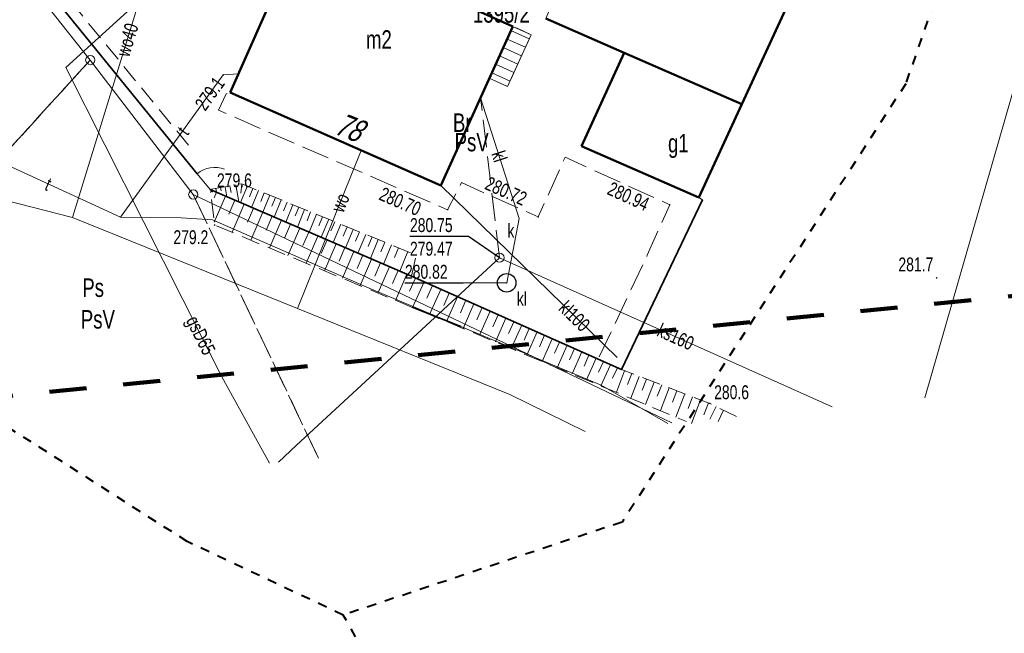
# Model space of a CAD drawing. Header units: metres. Extents: x 8377249 to 8377741, y 5529345 to 5529668.
# Tile 4 of 26: x 8377358 to 8377411, y 5529413 to 5529446. Entities that reach past the tile are written whole.
import ezdxf
from ezdxf.enums import TextEntityAlignment as Align

# ---------------------------------------------------------------- set-up
doc = ezdxf.new("R2010")
doc.units = ezdxf.units.M
doc.header["$MEASUREMENT"] = 0
for name, pattern in [('1.0_0.5', [1.5, 1, -0.5]), ('1.5_0.5', [2, 1.5, -0.5]), ('2.0_2.0', [4, 2, -2]), ('219-500', [0]), ('egkk-500', [2, 1.5, -0.5]), ('egug-500', [1, 0.5, -0.5]), ('otof_500', [0]), ('supp_500', [1, 0.5, -0.5])]:
    doc.linetypes.add(name, pattern=pattern)
doc.layers.get('0').update_dxf_attribs({"color": 2, "linetype": 'CONTINUOUS', "lineweight": 5})
for name, color, linetype in [('!granica', 2, 'CONTINUOUS'), ('000 Inne (niezydentyfikowane)', 7, 'CONTINUOUS'), ('202-punkt graniczny', 7, 'CONTINUOUS'), ('209-oznaczenie konturu klasyfikacyjnego', 7, 'CONTINUOUS'), ('210-oznaczenie konturu użytku gruntowego', 7, 'CONTINUOUS'), ('211-numer działki ewidencyjnej', 7, 'CONTINUOUS'), ('217-kontur klasyfikacyjny', 7, 'CONTINUOUS'), ('218-kontur użytku gruntowego', 7, 'CONTINUOUS'), ('219-działka ewidencyjna', 7, 'CONTINUOUS'), ('238-Punkt adresowy budynku', 7, 'CONTINUOUS'), ('312-budynek ewidencyjny', 7, 'CONTINUOUS'), ('352-schody', 7, 'CONTINUOUS'), ('furtka', 7, 'CONTINUOUS'), ('inny obiekt zagospodarowania terenu', 7, 'CONTINUOUS'), ('obszar utwardzony', 7, 'CONTINUOUS'), ('obudowa ochronna przewodu', 7, 'CONTINUOUS'), ('ogrodzenie trwałe', 7, 'CONTINUOUS'), ('osadnik  szambo', 7, 'CONTINUOUS'), ('Pieczątka na wyrysie', 7, 'CONTINUOUS'), ('pikieta naturalna', 7, 'CONTINUOUS'), ('pikieta sztuczna', 7, 'CONTINUOUS'), ('przewód gazowy', 7, 'CONTINUOUS'), ('przewód gazowy-Atr1', 7, 'CONTINUOUS'), ('przewód kanalizacyjny', 7, 'CONTINUOUS'), ('przewód kanalizacyjny - ob. projektowany', 7, 'CONTINUOUS'), ('przewód kanalizacyjny-Atr1', 7, 'CONTINUOUS'), ('przewód telekomunikacyjny podziemny', 7, 'CONTINUOUS'), ('przewód wodociągowy', 7, 'CONTINUOUS'), ('rzędna', 7, 'CONTINUOUS'), ('rzędna-Atr2', 7, 'CONTINUOUS'), ('rzędna-Atr3', 7, 'CONTINUOUS'), ('skarpa nieumocniona', 7, 'CONTINUOUS'), ('studnia kanalizacyjna', 7, 'CONTINUOUS')]:
    doc.layers.add(name, color=color, linetype=linetype)
for name, color, linetype, lineweight in [('312-oznaczenie budynku ewidencyjnego-Atr117', 7, 'CONTINUOUS', 18), ('isa_V1BD385C50508125_TUsr', 7, 'CONTINUOUS', 25), ('osadnik  szambo-Atr17', 7, 'CONTINUOUS', 18), ('pikieta naturalna-Atr2', 7, 'CONTINUOUS', 18), ('pikieta sztuczna-Atr2', 7, 'CONTINUOUS', 18), ('przewód telekomunikacyjny podziemny-Atr1', 7, 'CONTINUOUS', 18), ('przewód wodociągowy-Atr1', 7, 'CONTINUOUS', 18), ('studnia kanalizacyjna-Atr17', 7, 'CONTINUOUS', 18)]:
    doc.layers.add(name, color=color, linetype=linetype, lineweight=lineweight)
doc.styles.get("Standard").update_dxf_attribs({"font": 'IC-isocp.shx', "width": 0.75, "oblique": 15})
doc.linetypes.add('902-500', pattern='A,3.75,0,[1,ksztalty.shx,S=0.5,R=0,X=0,Y=0],3.75', length=7.5)

# ---------------------------------------------------------------- blocks, each defined once
blk = doc.blocks.new('202')
at = {"color": 0, "linetype": 'Continuous', "lineweight": 0}
blk.add_circle((0, 0), 0.25, dxfattribs=at)
blk = doc.blocks.new('PW01')
at = {"linetype": 'Continuous', "lineweight": 13}
h = blk.add_hatch(color=0, dxfattribs=at)
edge = h.paths.add_edge_path()
edge.add_arc((0, 0), 0.045, 0, 360)
blk = doc.blocks.new('OK04')
at = {"color": 0, "linetype": 'Continuous', "lineweight": 0}
blk.add_arc((1.5, 0.001), 1.5, 120, 180, dxfattribs=at)
blk = doc.blocks.new('SUKM')
at = {"color": 0, "linetype": 'Continuous'}
blk.add_circle((0, 0), 0.5, dxfattribs=at)
blk = doc.blocks.new('US15')
at = {"color": 0, "linetype": 'Continuous', "lineweight": 13}
blk.add_circle((0, 0), 0.25, dxfattribs=at)
blk = doc.blocks.new('m')
at = {"layer": '000 Inne (niezydentyfikowane)', "color": 7, "linetype": 'Continuous', "lineweight": 18, "flags": 128}
for points in [[(8377368.3, 5529437.22), (8377368.24, 5529437.08)], [(8377368.27, 5529437.26), (8377368.27, 5529437.24)], [(8377368.53, 5529437.31), (8377368.56, 5529437.1)], [(8377368.78, 5529437.35), (8377368.81, 5529437.17)], [(8377369.04, 5529437.4), (8377369.13, 5529436.86)], [(8377369.29, 5529437.44), (8377369.36, 5529437.09)], [(8377369.6, 5529437.5), (8377369.77, 5529436.58)], [(8377370.23, 5529437.44), (8377369.86, 5529436.54)], [(8377369.93, 5529437.56), (8377369.88, 5529437.06)], [(8377370.53, 5529437.31), (8377370.35, 5529436.86)], [(8377370.83, 5529437.19), (8377370.46, 5529436.28)], [(8377368.57, 5529437.1), (8377368.44, 5529436.8)], [(8377369.05, 5529436.89), (8377368.44, 5529435.48)], [(8377369.56, 5529436.67), (8377369.23, 5529435.91)], [(8377371.14, 5529437.07), (8377370.95, 5529436.61)], [(8377371.44, 5529436.94), (8377371.07, 5529436.02)], [(8377371.75, 5529436.81), (8377371.56, 5529436.35)], [(8377372.06, 5529436.69), (8377371.68, 5529435.76)], [(8377370.06, 5529436.46), (8377369.41, 5529434.94)], [(8377370.57, 5529436.24), (8377370.24, 5529435.48)], [(8377372.38, 5529436.56), (8377372.18, 5529436.09)], [(8377372.69, 5529436.43), (8377372.31, 5529435.49)], [(8377373.01, 5529436.3), (8377372.81, 5529435.83)], [(8377373.32, 5529436.17), (8377372.94, 5529435.22)], [(8377371.07, 5529436.02), (8377370.42, 5529434.51)], [(8377371.57, 5529435.81), (8377371.25, 5529435.06)], [(8377372.07, 5529435.59), (8377371.42, 5529434.1)], [(8377373.64, 5529436.04), (8377373.45, 5529435.56)], [(8377373.97, 5529435.91), (8377373.57, 5529434.95)], [(8377374.29, 5529435.78), (8377374.09, 5529435.29)], [(8377374.62, 5529435.64), (8377374.22, 5529434.67)], [(8377372.56, 5529435.38), (8377372.24, 5529434.63)], [(8377373.06, 5529435.17), (8377372.42, 5529433.68)], [(8377374.95, 5529435.51), (8377374.74, 5529435.02)], [(8377375.28, 5529435.38), (8377374.87, 5529434.39)], [(8377375.61, 5529435.24), (8377375.41, 5529434.74)], [(8377375.94, 5529435.1), (8377375.53, 5529434.1)], [(8377373.55, 5529434.95), (8377373.23, 5529434.22)], [(8377374.04, 5529434.74), (8377373.41, 5529433.27)], [(8377374.53, 5529434.53), (8377374.21, 5529433.8)], [(8377376.28, 5529434.96), (8377376.07, 5529434.46)], [(8377376.62, 5529434.83), (8377376.2, 5529433.81)], [(8377376.96, 5529434.69), (8377376.75, 5529434.18)], [(8377377.3, 5529434.55), (8377376.88, 5529433.52)], [(8377375.02, 5529434.32), (8377374.39, 5529432.86)], [(8377375.5, 5529434.12), (8377375.19, 5529433.39)], [(8377377.65, 5529434.4), (8377377.44, 5529433.89)], [(8377378.01, 5529434.26), (8377377.58, 5529433.22)], [(8377378.39, 5529434.1), (8377378.18, 5529433.58)], [(8377375.98, 5529433.91), (8377375.36, 5529432.46)], [(8377376.46, 5529433.7), (8377376.15, 5529432.98)], [(8377376.94, 5529433.49), (8377376.32, 5529432.06)], [(8377378.89, 5529433.9), (8377378.46, 5529432.84)], [(8377377.42, 5529433.29), (8377377.11, 5529432.57)], [(8377377.9, 5529433.08), (8377377.28, 5529431.66)], [(8377378.37, 5529432.88), (8377378.06, 5529432.17)], [(8377378.84, 5529432.68), (8377378.23, 5529431.26)], [(8377379.31, 5529432.47), (8377378.99, 5529431.77)], [(8377379.77, 5529432.27), (8377379.15, 5529430.88)], [(8377380.23, 5529432.07), (8377379.92, 5529431.38)], [(8377380.68, 5529431.86), (8377380.07, 5529430.5)], [(8377381.13, 5529431.66), (8377380.83, 5529430.98)], [(8377381.58, 5529431.46), (8377380.98, 5529430.12)], [(8377382.02, 5529431.27), (8377381.73, 5529430.6)], [(8377382.46, 5529431.07), (8377381.88, 5529429.74)], [(8377382.9, 5529430.88), (8377382.61, 5529430.22)], [(8377383.34, 5529430.68), (8377382.76, 5529429.38)], [(8377383.77, 5529430.49), (8377383.48, 5529429.84)], [(8377384.19, 5529430.3), (8377383.62, 5529429.02)], [(8377384.62, 5529430.11), (8377384.33, 5529429.48)], [(8377385.04, 5529429.93), (8377384.47, 5529428.66)], [(8377385.45, 5529429.74), (8377385.17, 5529429.11)], [(8377385.87, 5529429.56), (8377385.31, 5529428.31)], [(8377386.28, 5529429.38), (8377386, 5529428.76)], [(8377386.69, 5529429.19), (8377386.14, 5529427.97)], [(8377387.09, 5529429.01), (8377386.82, 5529428.41)], [(8377387.49, 5529428.84), (8377386.95, 5529427.63)], [(8377387.89, 5529428.66), (8377387.62, 5529428.06)], [(8377388.28, 5529428.48), (8377387.76, 5529427.3)], [(8377388.67, 5529428.31), (8377388.41, 5529427.72)], [(8377389.06, 5529428.14), (8377388.54, 5529426.97)], [(8377389.45, 5529427.97), (8377389.19, 5529427.39)], [(8377389.83, 5529427.79), (8377389.32, 5529426.65)], [(8377390.21, 5529427.62), (8377389.95, 5529427.06)], [(8377390.59, 5529427.46), (8377390.15, 5529426.3)], [(8377390.99, 5529427.31), (8377390.76, 5529426.73)], [(8377391.38, 5529427.16), (8377390.93, 5529425.98)], [(8377391.78, 5529427.01), (8377391.55, 5529426.41)], [(8377392.19, 5529426.85), (8377391.72, 5529425.64)], [(8377392.6, 5529426.7), (8377392.36, 5529426.09)], [(8377393.01, 5529426.54), (8377392.54, 5529425.31)], [(8377393.42, 5529426.38), (8377393.19, 5529425.76)], [(8377393.84, 5529426.22), (8377393.36, 5529424.96)], [(8377394.27, 5529426.06), (8377394.03, 5529425.42)], [(8377394.7, 5529425.89), (8377394.21, 5529424.61)], [(8377395.13, 5529425.73), (8377394.88, 5529425.08)], [(8377395.54, 5529425.53), (8377395.201, 5529424.851)], [(8377395.94, 5529425.34), (8377395.64, 5529424.73)]]:
    blk.add_lwpolyline(points, dxfattribs=at)
at = {"layer": '217-kontur klasyfikacyjny', "color": 92, "linetype": 'egkk-500', "lineweight": 18, "flags": 128}
for points in [[(8377346.73, 5529427.75), (8377361.75, 5529444.24)], [(8377361.75, 5529444.24), (8377346.73, 5529427.75)], [(8377374.07, 5529422.747), (8377367.31, 5529436.98)], [(8377367.31, 5529436.98), (8377374.07, 5529422.747)]]:
    blk.add_lwpolyline(points, dxfattribs=at)
at = {"layer": '218-kontur użytku gruntowego', "color": 3, "linetype": 'egug-500', "lineweight": 18, "flags": 128}
for points in [[(8377346.73, 5529427.75), (8377361.75, 5529444.24)], [(8377361.75, 5529444.24), (8377346.73, 5529427.75)], [(8377374.07, 5529422.747), (8377367.31, 5529436.98)], [(8377367.31, 5529436.98), (8377374.07, 5529422.747)]]:
    blk.add_lwpolyline(points, dxfattribs=at)
at = {"layer": '219-działka ewidencyjna', "color": 7, "linetype": '219-500', "lineweight": 18, "flags": 128}
for points in [[(8377361.75, 5529444.24), (8377352.52, 5529455.87)], [(8377414.08, 5529451.29), (8377406.812, 5529426.007)], [(8377367.31, 5529436.98), (8377361.75, 5529444.24)], [(8377393.154, 5529424.647), (8377367.31, 5529436.98)]]:
    blk.add_lwpolyline(points, dxfattribs=at)
at = {"layer": '312-budynek ewidencyjny', "color": 7, "linetype": 'Continuous', "lineweight": 50, "flags": 128}
for points in [[(8377369.31, 5529442.49), (8377373.96, 5529453.01)], [(8377401.33, 5529451.44), (8377396.93, 5529441.86)], [(8377377.81, 5529449.1), (8377384.56, 5529446.06)], [(8377390.58, 5529444.63), (8377386.34, 5529446.48)], [(8377384.56, 5529446.06), (8377380.67, 5529437.46)], [(8377388.26, 5529439.59), (8377390.58, 5529444.63)], [(8377396.93, 5529441.86), (8377390.58, 5529444.63)], [(8377390.58, 5529444.63), (8377396.93, 5529441.86)], [(8377380.67, 5529437.46), (8377369.31, 5529442.49)], [(8377396.93, 5529441.86), (8377394.61, 5529436.82)], [(8377394.61, 5529436.82), (8377388.26, 5529439.59)]]:
    blk.add_lwpolyline(points, dxfattribs=at)
at = {"layer": '352-schody', "color": 7, "linetype": 'Continuous', "lineweight": 18, "flags": 128}
blk.add_lwpolyline([(8377384.56, 5529446.06), (8377385.55, 5529445.61), (8377384.28, 5529442.81), (8377383.29, 5529443.26)], close=True, dxfattribs=at)
blk.add_lwpolyline([(8377384.56, 5529446.06), (8377385.55, 5529445.61), (8377384.28, 5529442.81), (8377383.29, 5529443.26)], close=True, dxfattribs=at)
for points in [[(8377384.456, 5529445.832), (8377385.447, 5529445.382)], [(8377384.25, 5529445.376), (8377385.24, 5529444.927)], [(8377384.043, 5529444.921), (8377385.034, 5529444.472)], [(8377383.837, 5529444.465), (8377384.827, 5529444.016)], [(8377383.424, 5529443.555), (8377384.414, 5529443.106)], [(8377383.63, 5529444.01), (8377384.621, 5529443.561)]]:
    blk.add_lwpolyline(points, dxfattribs=at)
at = {"layer": 'furtka', "color": 7, "linetype": 'otof_500', "lineweight": 18, "flags": 128}
blk.add_lwpolyline([(8377367.52, 5529438.1), (8377368.22, 5529437.25)], dxfattribs=at)
at = {"layer": 'inny obiekt zagospodarowania terenu', "color": 7, "linetype": '1.0_0.5', "lineweight": 18, "flags": 128}
blk.add_lwpolyline([(8377367.05, 5529439.64), (8377352.15, 5529457.82)], dxfattribs=at)
at = {"layer": 'obszar utwardzony', "color": 7, "linetype": '1.5_0.5', "lineweight": 18, "flags": 128}
blk.add_lwpolyline([(8377349.39, 5529464.17), (8377349.77, 5529463.09), (8377365.93, 5529459.76), (8377365.75, 5529456.47), (8377365.66, 5529454.61), (8377373.96, 5529453.01), (8377378.64, 5529450.93), (8377377.81, 5529449.1), (8377384.56, 5529446.06), (8377385.55, 5529445.61), (8377384.28, 5529442.81), (8377383.29, 5529443.26), (8377380.67, 5529437.46), (8377369.31, 5529442.49), (8377369.08, 5529442.42), (8377368.67, 5529441.53), (8377381.04, 5529436.16), (8377381.79, 5529437.62), (8377385.93, 5529435.77), (8377387.38, 5529438.99), (8377393.03, 5529436.43), (8377391.82, 5529433.7), (8377389.17, 5529428.09), (8377390.42, 5529427.53), (8377394.8, 5529436.69), (8377394.61, 5529436.82), (8377388.26, 5529439.59), (8377390.58, 5529444.63), (8377386.34, 5529446.48), (8377388.56, 5529451.58), (8377390.55, 5529456.14), (8377390.98, 5529456.05), (8377391.8, 5529458.4), (8377392.15, 5529459.48), (8377390.51, 5529459.78), (8377390.44, 5529459.6), (8377388.84, 5529455.87), (8377387.99, 5529456.23), (8377388.77, 5529458.19), (8377382.56, 5529460.9), (8377377.34, 5529462.06), (8377377.29, 5529462.23), (8377376.4, 5529462.55), (8377375.25, 5529458.98), (8377374.4, 5529459.38), (8377373.83, 5529457.67), (8377367.06, 5529459.15), (8377366.94, 5529460.48)], close=True, dxfattribs=at)
at = {"layer": 'obudowa ochronna przewodu', "color": 7, "linetype": 'Continuous', "lineweight": 35, "flags": 128}
blk.add_lwpolyline([(8377381.75, 5529429.85), (8377379.13, 5529430.89)], dxfattribs=at)
at = {"layer": 'ogrodzenie trwałe', "color": 7, "linetype": '902-500', "lineweight": 35, "flags": 128}
for points in [[(8377367.52, 5529438.1), (8377351.41, 5529457.89)], [(8377368.22, 5529437.25), (8377379.09, 5529432.57), (8377389.17, 5529428.09), (8377390.42, 5529427.53), (8377394.8, 5529436.69)]]:
    blk.add_lwpolyline(points, dxfattribs=at)
at = {"layer": 'Pieczątka na wyrysie', "color": 6, "linetype": '2.0_2.0', "lineweight": 100, "flags": 128}
blk.add_lwpolyline([(8377323.73, 5529422.76), (8377420.35, 5529432.38), (8377449.98, 5529461.04), (8377474.1, 5529459.19), (8377505.85, 5529470.12), (8377522.08, 5529509.99), (8377508.32, 5529651.45), (8377422.59, 5529668.03), (8377402.84, 5529617.58), (8377398.96, 5529555.85), (8377347.1, 5529582.31), (8377323.82, 5529618.99), (8377254.67, 5529563.96), (8377272.05, 5529523.3), (8377279.63, 5529487.85), (8377300.02, 5529444.79)], close=True, dxfattribs=at)
at = {"layer": 'przewód gazowy', "color": 52, "linetype": 'Continuous', "lineweight": 18, "flags": 128}
blk.add_lwpolyline([(8377371.426, 5529422.484), (8377368.85, 5529427.14), (8377360.43, 5529443.84), (8377371.03, 5529453.48), (8377375.43, 5529457.17), (8377379.16, 5529469.76), (8377379.32, 5529470.42), (8377386.31, 5529488.32), (8377388.76, 5529495.19), (8377391.93, 5529504.06), (8377392.76, 5529506.95), (8377401.12, 5529530.65), (8377412.91, 5529566.22), (8377412.89, 5529584.51), (8377413.84, 5529596.22), (8377421.11, 5529618.89), (8377430.89, 5529637.16), (8377436.71, 5529643.49), (8377450.94, 5529651.18), (8377464.95, 5529657.44), (8377475.221, 5529662.944)], dxfattribs=at)
at = {"layer": 'przewód kanalizacyjny', "color": 34, "linetype": 'Continuous', "lineweight": 18, "flags": 128}
for points in [[(8377384.23, 5529432.21), (8377384.91, 5529435.68), (8377382.82, 5529442.2)], [(8377390.19, 5529428.18), (8377380.67, 5529437.46)], [(8377371.909, 5529422.532), (8377372.89, 5529423.45), (8377383.84, 5529433.57), (8377401.807, 5529425.509)]]:
    blk.add_lwpolyline(points, dxfattribs=at)
at = {"layer": 'przewód kanalizacyjny - ob. projektowany', "color": 34, "linetype": '1.5_0.5', "lineweight": 18, "flags": 128}
blk.add_lwpolyline([(8377383.84, 5529433.57), (8377382.82, 5529442.22)], dxfattribs=at)
at = {"layer": 'przewód telekomunikacyjny podziemny', "color": 30, "linetype": 'Continuous', "lineweight": 18, "flags": 128}
for points in [[(8377363.39, 5529435.75), (8377368.93, 5529443.44), (8377369.75, 5529443.5)], [(8377392.93, 5529424.625), (8377389.33, 5529426.68), (8377376.94, 5529431.87), (8377368.35, 5529435.61), (8377366.65, 5529435.72), (8377363.39, 5529435.75), (8377356.37, 5529438.98), (8377352.19, 5529429.86), (8377343.69, 5529420.07), (8377332.52, 5529431.25), (8377329.8, 5529428.76), (8377318.788, 5529420.526)]]:
    blk.add_lwpolyline(points, dxfattribs=at)
at = {"layer": 'przewód wodociągowy', "color": 5, "linetype": 'Continuous', "lineweight": 18, "flags": 128}
for points in [[(8377360.79, 5529435.74), (8377365.08, 5529449.66)], [(8377372.93, 5529430.83), (8377376.38, 5529439.36)], [(8377388.474, 5529424.182), (8377384.4, 5529426.19), (8377372.93, 5529430.83), (8377360.79, 5529435.74), (8377354.94, 5529437.23), (8377346.31, 5529438.04), (8377337.66, 5529436.72), (8377315.146, 5529423.911)]]:
    blk.add_lwpolyline(points, dxfattribs=at)
at = {"layer": 'rzędna-Atr2', "color": 7, "flags": 128}
for points in [[(8377383.84, 5529433.57), (8377382.16, 5529434.72), (8377379.009, 5529434.72)], [(8377384.23, 5529432.21), (8377381.88, 5529432.2), (8377378.739, 5529432.2)]]:
    blk.add_lwpolyline(points, dxfattribs=at)
at = {"layer": 'skarpa nieumocniona', "color": 7, "linetype": '1.0_0.5', "lineweight": 18, "flags": 128}
blk.add_lwpolyline([(8377379.09, 5529432.57), (8377379.35, 5529433.71), (8377369.93, 5529437.56), (8377368.22, 5529437.25)], close=True, dxfattribs=at)
blk.add_lwpolyline([(8377379.09, 5529432.57), (8377379.35, 5529433.71), (8377369.93, 5529437.56), (8377368.22, 5529437.25)], close=True, dxfattribs=at)
blk.add_lwpolyline([(8377396.635, 5529424.994), (8377395.2, 5529425.7), (8377390.42, 5529427.53), (8377389.17, 5529428.09), (8377379.09, 5529432.57), (8377368.22, 5529437.25), (8377368.46, 5529435.33), (8377393.933, 5529424.725)], dxfattribs=at)
blk.add_lwpolyline([(8377396.635, 5529424.994), (8377395.2, 5529425.7), (8377390.42, 5529427.53), (8377389.17, 5529428.09), (8377379.09, 5529432.57), (8377368.22, 5529437.25), (8377368.46, 5529435.33), (8377393.933, 5529424.725)], dxfattribs=at)
at = {"layer": '202-punkt graniczny', "color": 7, "linetype": 'Continuous', "lineweight": 18}
for p in [(8377361.75, 5529444.24), (8377367.31, 5529436.98)]:
    blk.add_blockref('202', p, dxfattribs=at)
at = {"layer": 'furtka', "color": 7, "linetype": 'Continuous', "lineweight": 18, "rotation": 309.4719999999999}
blk.add_blockref('OK04', (8377367.52, 5529438.1), dxfattribs=at)
at = {"layer": 'osadnik  szambo', "color": 34, "linetype": 'Continuous', "lineweight": 18}
blk.add_blockref('SUKM', (8377384.23, 5529432.21), dxfattribs=at)
at = {"layer": 'pikieta naturalna', "color": 7, "linetype": 'Continuous', "lineweight": 13}
for p in [(8377368.33, 5529437.14), (8377368.46, 5529435.33), (8377407.44, 5529432.48), (8377395.2, 5529425.7)]:
    blk.add_blockref('PW01', p, dxfattribs=at)
at = {"layer": 'pikieta sztuczna', "color": 7, "linetype": 'Continuous', "lineweight": 13}
for p in [(8377381.04, 5529436.16), (8377393.03, 5529436.43), (8377385.93, 5529435.77)]:
    blk.add_blockref('PW01', p, dxfattribs=at)
at = {"layer": 'rzędna', "color": 30, "linetype": 'Continuous', "lineweight": 18}
blk.add_blockref('PW01', (8377368.93, 5529443.44), dxfattribs=at)
at = {"layer": 'rzędna', "color": 34, "linetype": 'Continuous', "lineweight": 18}
for p in [(8377383.84, 5529433.57), (8377384.23, 5529432.21)]:
    blk.add_blockref('PW01', p, dxfattribs=at)
at = {"layer": 'studnia kanalizacyjna', "color": 34, "linetype": 'Continuous', "lineweight": 18}
blk.add_blockref('US15', (8377383.84, 5529433.57), dxfattribs=at)
at = {"layer": '209-oznaczenie konturu klasyfikacyjnego', "color": 92, "linetype": 'Continuous', "lineweight": 18, "width": 0.75}
for p in [(8377381.42, 5529440.31), (8377361.24, 5529430.74)]:
    blk.add_text('PsV', height=1, dxfattribs=at).set_placement(p, align=Align.TOP_LEFT)
at = {"layer": '210-oznaczenie konturu użytku gruntowego', "color": 3, "linetype": 'Continuous', "lineweight": 18, "width": 0.75}
for s, p in [('Br', (8377381.33, 5529440.36)), ('Ps', (8377361.32, 5529431.45))]:
    blk.add_text(s, height=1, dxfattribs=at).set_placement(p)
at = {"layer": '211-numer działki ewidencyjnej', "color": 7, "linetype": 'Continuous', "lineweight": 18, "width": 0.75}
blk.add_text('1395/2', height=1, dxfattribs=at).set_placement((8377382.41, 5529446.26))
at = {"layer": '238-Punkt adresowy budynku', "color": 7, "linetype": 'Continuous', "lineweight": 25, "oblique": 15, "width": 0.75}
blk.add_text('78', height=1.25, rotation=338.371, dxfattribs=at).set_placement((8377375.51, 5529440.03), align=Align.CENTER)
at = {"layer": '312-oznaczenie budynku ewidencyjnego-Atr117', "color": 7, "width": 0.75}
blk.add_text('m2', height=1, dxfattribs=at).set_placement((8377377.33, 5529445.35), align=Align.MIDDLE_CENTER)
blk.add_text('g1', height=1, dxfattribs=at).set_placement((8377392.94, 5529439.25))
at = {"layer": 'osadnik  szambo-Atr17', "color": 34, "width": 0.75}
blk.add_text('kl', height=0.75, dxfattribs=at).set_placement((8377384.78, 5529431.72), align=Align.TOP_LEFT)
at = {"layer": 'pikieta naturalna-Atr2', "color": 7, "width": 0.75}
for s, p in [('279.6', (8377368.59, 5529437.37)), ('280.6', (8377395.43, 5529425.93))]:
    blk.add_text(s, height=0.75, dxfattribs=at).set_placement(p)
blk.add_text('279.2', height=0.75, dxfattribs=at).set_placement((8377368.12, 5529435.05), align=Align.TOP_RIGHT)
blk.add_text('281.7', height=0.75, dxfattribs=at).set_placement((8377407.26, 5529432.83), align=Align.RIGHT)
at = {"layer": 'pikieta sztuczna-Atr2', "color": 7, "width": 0.75}
for s, rotation, p in [('280.72', 335.922, (8377383.3, 5529437.98)), ('280.94', 335.624, (8377389.91, 5529437.7)), ('280.70', 336.533, (8377377.58, 5529437.41))]:
    blk.add_text(s, height=0.75, rotation=rotation, dxfattribs=at).set_placement(p, align=Align.TOP_LEFT)
at = {"layer": 'przewód gazowy-Atr1', "color": 40, "width": 0.75}
blk.add_text('gsD65', height=0.75, rotation=296.757, dxfattribs=at).set_placement((8377367.23, 5529430.35), align=Align.MIDDLE_LEFT)
at = {"layer": 'przewód kanalizacyjny-Atr1', "color": 34, "width": 0.75}
for s, rotation, p in [('kl', 287.773, (8377383.75, 5529439.3)), ('kl100', 315.732, (8377387.25, 5529431.04)), ('ks160', 335.837, (8377392.44, 5529429.71))]:
    blk.add_text(s, height=0.75, rotation=rotation, dxfattribs=at).set_placement(p, align=Align.MIDDLE_LEFT)
at = {"layer": 'przewód telekomunikacyjny podziemny-Atr1', "color": 30, "width": 0.75}
for rotation, p in [(54.23, (8377366.69, 5529440.33)), (335.292, (8377359.39, 5529437.59))]:
    blk.add_text('t', height=0.75, rotation=rotation, dxfattribs=at).set_placement(p, align=Align.MIDDLE_LEFT)
at = {"layer": 'przewód wodociągowy-Atr1', "color": 5, "width": 0.75}
for s, rotation, p in [('wo40', 72.871, (8377363.48, 5529444.47)), ('wo', 67.979, (8377375.06, 5529436.09))]:
    blk.add_text(s, height=0.75, rotation=rotation, dxfattribs=at).set_placement(p, align=Align.MIDDLE_LEFT)
at = {"layer": 'rzędna-Atr2', "color": 30, "width": 0.75}
blk.add_text('279.1', height=0.75, rotation=54.23, dxfattribs=at).set_placement((8377368.75, 5529443.19), align=Align.MIDDLE_RIGHT)
at = {"layer": 'rzędna-Atr2', "color": 34, "width": 0.75}
for s, p in [('280.75', (8377379.009, 5529434.728)), ('280.82', (8377378.739, 5529432.208))]:
    blk.add_text(s, height=0.75, dxfattribs=at).set_placement(p, align=Align.BOTTOM_LEFT)
at = {"layer": 'rzędna-Atr3', "color": 34, "width": 0.75}
blk.add_text('279.47', height=0.75, dxfattribs=at).set_placement((8377379.009, 5529433.452), align=Align.BOTTOM_LEFT)
at = {"layer": 'studnia kanalizacyjna-Atr17', "color": 34, "width": 0.75}
blk.add_text('k', height=0.75, dxfattribs=at).set_placement((8377384.27, 5529434.65))

msp = doc.modelspace()

# ---------------------------------------------------------------- linework, layer by layer
at = {"layer": '!granica', "color": 1, "linetype": 'supp_500', "lineweight": 40}
for points in [[(8377411.567, 5529539.232), (8377413.734, 5529532.163), (8377417.125, 5529517.017), (8377419.906, 5529496.857), (8377419.442, 5529491.902), (8377419.908, 5529490.093), (8377419.396, 5529488.666), (8377419.47, 5529486.884), (8377417.466, 5529476.917), (8377411.837, 5529460.543), (8377405.772, 5529442.961), (8377390.459, 5529419.294), (8377375.407, 5529414.273)], [(8377411.316, 5529373.117), (8377406.448, 5529376.499), (8377402.526, 5529378.799), (8377399.754, 5529383.06), (8377396.307, 5529392.46), (8377386.512, 5529397.494), (8377380.044, 5529406.158), (8377375.407, 5529414.273), (8377366.987, 5529418.239), (8377354.173, 5529426.416), (8377351.366, 5529428.063), (8377347.095, 5529427.087), (8377343.19, 5529425.561), (8377334.77, 5529435.568), (8377332.939, 5529437.521), (8377325.251, 5529447.65), (8377326.227, 5529454.361), (8377329.707, 5529463.143), (8377330.498, 5529467.602), (8377331.231, 5529473.094)]]:
    msp.add_lwpolyline(points, dxfattribs=at)

# ---------------------------------------------------------------- block references
at = {"layer": 'isa_V1BD385C50508125_TUsr', "linetype": 'ByBlock'}
msp.add_blockref('m', (0, 0), dxfattribs=at)

doc.saveas('drawing.dxf')
